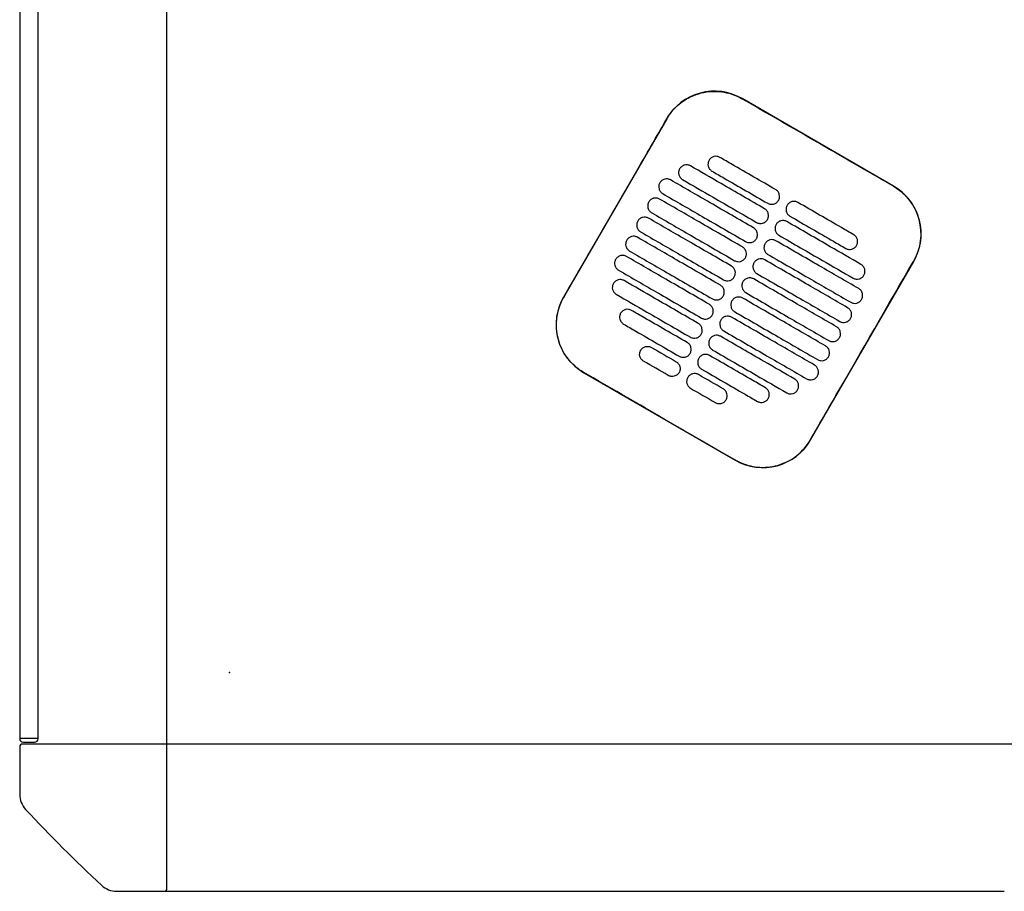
# Model space of a CAD drawing. Header units: metres. Extents: x 15.2 to 54.2, y -39.7 to 1.1.
# Tile 81 of 256: x 29.262 to 29.797, y -31.732 to -31.258. Entities that reach past the tile are written whole.
import ezdxf

# ---------------------------------------------------------------- set-up
doc = ezdxf.new("R2010")
doc.units = ezdxf.units.M
doc.header["$MEASUREMENT"] = 0
doc.layers.add('2D', color=252, linetype='Continuous')
doc.layers.add('PUNTO', color=1, linetype='Continuous')

# ---------------------------------------------------------------- blocks, each defined once
blk = doc.blocks.new('2D_QYOS_400')
for p, q in [((0.08, -1.85795), (0.08, -0.08)), ((-0.00002, -0.97098), (-0.00002, -1.85498)), ((-0.00002, -0.97098), (-0.00002, -1.85498)), ((0.00998, -1.85498), (0.00998, -0.97098)), ((0.00998, -1.85498), (0.00998, -0.97098)), ((0.47475, -1.55474), (0.39249, -1.50722)), ((0.35151, -1.5182), (0.29548, -1.61518)), ((0.4297, -1.69271), (0.48572, -1.59573)), ((0.30645, -1.65616), (0.38871, -1.70368)), ((0.00198, -1.85498), (-0.00002, -1.85498)), ((0.00198, -1.85498), (-0.00002, -1.85498)), ((0.00798, -1.85498), (0.00198, -1.85498)), ((0.00798, -1.85498), (0.00198, -1.85498)), ((0.00998, -1.85498), (0.00798, -1.85498)), ((0.00998, -1.85498), (0.00798, -1.85498)), ((0, -1.85945), (0, -1.88526)), ((0.0795, -1.85795), (0.0015, -1.85795)), ((0.00198, -1.85698), (0.00798, -1.85698)), ((0.00198, -1.85698), (0.00798, -1.85698)), ((1.97049, -1.85795), (0.0795, -1.85795)), ((0.08, -1.93645), (0.08, -1.85845)), ((0.05269, -1.93795), (0.0785, -1.93795)), ((0.0785, -1.93795), (0.53496, -1.93794))]:
    blk.add_line(p, q)
for centre, radius, start, end in [((0.37748, -1.5332), 0.03, 59.9865, 149.9865), ((0.45974, -1.58072), 0.03, 329.9865, 59.9865), ((0.32146, -1.63018), 0.03, 149.9865, 239.9865), ((0.40372, -1.6777), 0.03, 239.9865, 329.9865), ((0.00198, -1.85498), 0.002, 180, 270), ((0.00198, -1.85498), 0.002, 180, 270), ((0.00798, -1.85498), 0.002, 270, 0), ((0.00798, -1.85498), 0.002, 270, 0), ((0.0015, -1.85945), 0.0015, 90, 180), ((0.0795, -1.85845), 0.0005, 0, 90), ((0.012, -1.88526), 0.012, 180, 222.8785), ((0.58157, -1.35638), 0.78926, 222.87849, 227.12151), ((0.05269, -1.92595), 0.012, 227.1215, 270), ((0.0785, -1.93645), 0.0015, 270, 0)]:
    blk.add_arc(centre, radius, start, end)
for points, knots in [([(0.3516, -1.51825), (0.3524, -1.51686), (0.35331, -1.51554), (0.35626, -1.51193), (0.35853, -1.50988), (0.36432, -1.50608), (0.36795, -1.5046), (0.37539, -1.50315), (0.37913, -1.50312), (0.38618, -1.50439), (0.38944, -1.50559), (0.39243, -1.50732)], [12.978915, 12.978915, 12.978915, 12.978915, 13.461173, 13.461173, 14.374287, 14.374287, 15.53872, 15.53872, 16.650066, 16.650066, 17.687358, 17.687358, 17.687358, 17.687358]), ([(0.29558, -1.61523), (0.30962, -1.59094), (0.32366, -1.56665), (0.34233, -1.53432), (0.34696, -1.52628), (0.3516, -1.51825)], [1.133412, 1.133412, 1.133412, 1.133412, 2.681586, 2.681586, 3.193366, 3.193366, 3.193366, 3.193366]), ([(0.47469, -1.55484), (0.4641, -1.54872), (0.45307, -1.54236), (0.4376, -1.53342), (0.43556, -1.53225), (0.43356, -1.53109)], [-21.78268, -21.78268, -21.78268, -21.78268, -17.142885, -17.142885, -16.423665, -16.423665, -16.423665, -16.423665]), ([(0.37452, -1.54073), (0.37428, -1.54115), (0.37406, -1.5417), (0.37391, -1.54289), (0.37394, -1.54344), (0.37423, -1.54452), (0.37448, -1.54504), (0.37521, -1.54599), (0.37566, -1.54635), (0.37609, -1.5466)], [-0.5553355, -0.5553355, -0.5553355, -0.5553355, -0.4045594, -0.4045594, -0.278267, -0.278267, -0.1472206, -0.1472206, 0, 0, 0, 0]), ([(0.38039, -1.53915), (0.37997, -1.53891), (0.37942, -1.53869), (0.37824, -1.53854), (0.37768, -1.53858), (0.37661, -1.53886), (0.37609, -1.53911), (0.37513, -1.53984), (0.37477, -1.5403), (0.37452, -1.54073)], [-0.5513873, -0.5513873, -0.5513873, -0.5513873, -0.4031046, -0.4031046, -0.2776919, -0.2776919, -0.1471638, -0.1471638, 0, 0, 0, 0]), ([(0.41071, -1.55667), (0.40284, -1.55212), (0.39497, -1.54758), (0.38487, -1.54174), (0.38263, -1.54045), (0.38039, -1.53915)], [0.699452, 0.699452, 0.699452, 0.699452, 3.425217, 3.425217, 4.200582, 4.200582, 4.200582, 4.200582]), ([(0.35856, -1.54537), (0.35832, -1.54579), (0.3581, -1.54634), (0.35795, -1.54753), (0.35798, -1.54808), (0.35826, -1.54916), (0.35852, -1.54967), (0.35925, -1.55063), (0.3597, -1.55099), (0.36013, -1.55124)], [-0.5553006, -0.5553006, -0.5553006, -0.5553006, -0.4045498, -0.4045498, -0.2782639, -0.2782639, -0.1472208, -0.1472208, 0, 0, 0, 0]), ([(0.36443, -1.54379), (0.36401, -1.54355), (0.36346, -1.54333), (0.36228, -1.54318), (0.36172, -1.54322), (0.36065, -1.5435), (0.36013, -1.54375), (0.35917, -1.54448), (0.35881, -1.54494), (0.35856, -1.54537)], [-0.5514247, -0.5514247, -0.5514247, -0.5514247, -0.4031161, -0.4031161, -0.2776965, -0.2776965, -0.1471644, -0.1471644, 0, 0, 0, 0]), ([(0.4047, -1.56706), (0.39684, -1.56251), (0.38897, -1.55797), (0.37554, -1.55021), (0.36999, -1.547), (0.36443, -1.54379)], [0.699452, 0.699452, 0.699452, 0.699452, 3.42526, 3.42526, 5.350619, 5.350619, 5.350619, 5.350619]), ([(0.35366, -1.55143), (0.35324, -1.55119), (0.35269, -1.55097), (0.35151, -1.55082), (0.35096, -1.55086), (0.34988, -1.55114), (0.34936, -1.55139), (0.34841, -1.55212), (0.34804, -1.55258), (0.34779, -1.55301)], [-0.5514376, -0.5514376, -0.5514376, -0.5514376, -0.4031217, -0.4031217, -0.2776979, -0.2776979, -0.1471642, -0.1471642, 0, 0, 0, 0]), ([(0.3987, -1.57745), (0.39083, -1.5729), (0.38297, -1.56836), (0.36795, -1.55969), (0.36081, -1.55556), (0.35366, -1.55143)], [0.699452, 0.699452, 0.699452, 0.699452, 3.425292, 3.425292, 5.900643, 5.900643, 5.900643, 5.900643]), ([(0.36013, -1.55124), (0.36568, -1.55445), (0.37124, -1.55766), (0.38467, -1.56541), (0.39253, -1.56996), (0.4004, -1.5745)], [1.499949, 1.499949, 1.499949, 1.499949, 3.425284, 3.425284, 6.151116, 6.151116, 6.151116, 6.151116]), ([(0.37609, -1.5466), (0.37833, -1.54789), (0.38056, -1.54919), (0.39067, -1.55502), (0.39854, -1.55957), (0.4064, -1.56411)], [2.649916, 2.649916, 2.649916, 2.649916, 3.425249, 3.425249, 6.151046, 6.151046, 6.151046, 6.151046]), ([(0.34779, -1.55301), (0.34755, -1.55343), (0.34733, -1.55398), (0.34718, -1.55517), (0.34722, -1.55572), (0.3475, -1.5568), (0.34775, -1.55731), (0.34848, -1.55827), (0.34894, -1.55863), (0.34936, -1.55888)], [-0.5552879, -0.5552879, -0.5552879, -0.5552879, -0.4045447, -0.4045447, -0.2782629, -0.2782629, -0.1472212, -0.1472212, 0, 0, 0, 0]), ([(0.41227, -1.56254), (0.41252, -1.56212), (0.41274, -1.56156), (0.41289, -1.56038), (0.41285, -1.55982), (0.41257, -1.55875), (0.41232, -1.55823), (0.41159, -1.55728), (0.41113, -1.55691), (0.41071, -1.55667)], [-0.5553984, -0.5553984, -0.5553984, -0.5553984, -0.4045681, -0.4045681, -0.278271, -0.278271, -0.1472202, -0.1472202, 0, 0, 0, 0]), ([(0.47469, -1.55484), (0.47597, -1.55558), (0.4772, -1.55641), (0.48035, -1.55892), (0.48213, -1.56075), (0.48366, -1.56278), (0.48596, -1.56585), (0.48764, -1.56932), (0.48961, -1.57671), (0.48988, -1.58056), (0.48895, -1.58819), (0.48774, -1.59189), (0.48578, -1.5954), (0.4857, -1.59554), (0.48563, -1.59567)], [17.619777, 17.619777, 17.619777, 17.619777, 18.064718, 18.064718, 18.827754, 18.827754, 18.827754, 19.97637, 19.97637, 21.122539, 21.122539, 22.281306, 22.281306, 22.328075, 22.328075, 22.328075, 22.328075]), ([(0.34766, -1.56182), (0.34724, -1.56158), (0.34669, -1.56136), (0.34551, -1.56121), (0.34496, -1.56125), (0.34388, -1.56153), (0.34336, -1.56178), (0.3424, -1.56251), (0.34204, -1.56297), (0.34179, -1.5634)], [-0.5514273, -0.5514273, -0.5514273, -0.5514273, -0.4031209, -0.4031209, -0.2776962, -0.2776962, -0.1471634, -0.1471634, 0, 0, 0, 0]), ([(0.3927, -1.58784), (0.38483, -1.58329), (0.37696, -1.57875), (0.36195, -1.57008), (0.35481, -1.56595), (0.34766, -1.56182)], [0.699452, 0.699452, 0.699452, 0.699452, 3.425313, 3.425313, 5.900643, 5.900643, 5.900643, 5.900643]), ([(0.34936, -1.55888), (0.35651, -1.56301), (0.36365, -1.56713), (0.37866, -1.5758), (0.38653, -1.58035), (0.3944, -1.58489)], [0.949972, 0.949972, 0.949972, 0.949972, 3.425307, 3.425307, 6.151164, 6.151164, 6.151164, 6.151164]), ([(0.34179, -1.5634), (0.34155, -1.56382), (0.34133, -1.56437), (0.34118, -1.56556), (0.34122, -1.56611), (0.3415, -1.56719), (0.34175, -1.5677), (0.34248, -1.56866), (0.34294, -1.56902), (0.34336, -1.56927)], [-0.5552955, -0.5552955, -0.5552955, -0.5552955, -0.4045438, -0.4045438, -0.2782634, -0.2782634, -0.1472215, -0.1472215, 0, 0, 0, 0]), ([(0.40627, -1.57293), (0.40652, -1.57251), (0.40673, -1.57195), (0.40688, -1.57077), (0.40685, -1.57021), (0.40657, -1.56914), (0.40631, -1.56862), (0.40559, -1.56767), (0.40513, -1.5673), (0.4047, -1.56706)], [-0.5553839, -0.5553839, -0.5553839, -0.5553839, -0.4045626, -0.4045626, -0.2782686, -0.2782686, -0.1472195, -0.1472195, 0, 0, 0, 0]), ([(0.4064, -1.56411), (0.40683, -1.56436), (0.40738, -1.56457), (0.40856, -1.56472), (0.40911, -1.56469), (0.41019, -1.56441), (0.4107, -1.56415), (0.41166, -1.56342), (0.41203, -1.56296), (0.41227, -1.56254)], [-0.551307, -0.551307, -0.551307, -0.551307, -0.4030846, -0.4030846, -0.2776802, -0.2776802, -0.1471604, -0.1471604, 0, 0, 0, 0]), ([(0.41695, -1.56524), (0.41671, -1.56566), (0.41649, -1.56621), (0.41634, -1.5674), (0.41637, -1.56795), (0.41665, -1.56903), (0.41691, -1.56955), (0.41763, -1.5705), (0.41809, -1.57086), (0.41852, -1.57111)], [-0.555416, -0.555416, -0.555416, -0.555416, -0.4045716, -0.4045716, -0.2782736, -0.2782736, -0.1472211, -0.1472211, 0, 0, 0, 0]), ([(0.42282, -1.56366), (0.4224, -1.56342), (0.42185, -1.5632), (0.42067, -1.56305), (0.42011, -1.56309), (0.41904, -1.56337), (0.41852, -1.56362), (0.41756, -1.56435), (0.41719, -1.56481), (0.41695, -1.56524)], [-0.5512944, -0.5512944, -0.5512944, -0.5512944, -0.4030833, -0.4030833, -0.2776787, -0.2776787, -0.1471599, -0.1471599, 0, 0, 0, 0]), ([(0.45314, -1.58118), (0.4509, -1.57988), (0.44866, -1.57859), (0.43855, -1.57275), (0.43069, -1.56821), (0.42282, -1.56366)], [2.649852, 2.649852, 2.649852, 2.649852, 3.425217, 3.425217, 6.150982, 6.150982, 6.150982, 6.150982]), ([(0.34166, -1.57221), (0.34124, -1.57197), (0.34069, -1.57175), (0.33951, -1.5716), (0.33895, -1.57164), (0.33788, -1.57192), (0.33736, -1.57217), (0.3364, -1.5729), (0.33604, -1.57336), (0.33579, -1.57379)], [-0.5514137, -0.5514137, -0.5514137, -0.5514137, -0.4031194, -0.4031194, -0.2776944, -0.2776944, -0.1471627, -0.1471627, 0, 0, 0, 0]), ([(0.3867, -1.59823), (0.37883, -1.59368), (0.37096, -1.58914), (0.35595, -1.58047), (0.3488, -1.57634), (0.34166, -1.57221)], [0.699452, 0.699452, 0.699452, 0.699452, 3.425322, 3.425322, 5.900643, 5.900643, 5.900643, 5.900643]), ([(0.34336, -1.56927), (0.3505, -1.5734), (0.35765, -1.57752), (0.37266, -1.5862), (0.38053, -1.59074), (0.3884, -1.59529)], [0.949998, 0.949998, 0.949998, 0.949998, 3.42532, 3.42532, 6.151189, 6.151189, 6.151189, 6.151189]), ([(0.41852, -1.57111), (0.42638, -1.57566), (0.43425, -1.5802), (0.44436, -1.58604), (0.4466, -1.58733), (0.44883, -1.58862)], [0.699452, 0.699452, 0.699452, 0.699452, 3.425249, 3.425249, 4.200582, 4.200582, 4.200582, 4.200582]), ([(0.33579, -1.57379), (0.33555, -1.57421), (0.33533, -1.57476), (0.33518, -1.57595), (0.33521, -1.5765), (0.3355, -1.57758), (0.33575, -1.5781), (0.33648, -1.57905), (0.33693, -1.57941), (0.33736, -1.57966)], [-0.5553078, -0.5553078, -0.5553078, -0.5553078, -0.4045446, -0.4045446, -0.2782647, -0.2782647, -0.147222, -0.147222, 0, 0, 0, 0]), ([(0.40027, -1.58332), (0.40051, -1.5829), (0.40073, -1.58235), (0.40088, -1.58116), (0.40084, -1.5806), (0.40056, -1.57953), (0.40031, -1.57901), (0.39958, -1.57806), (0.39913, -1.57769), (0.3987, -1.57745)], [-0.5553742, -0.5553742, -0.5553742, -0.5553742, -0.4045587, -0.4045587, -0.278267, -0.278267, -0.1472191, -0.1472191, 0, 0, 0, 0]), ([(0.4004, -1.5745), (0.40082, -1.57475), (0.40137, -1.57497), (0.40255, -1.57511), (0.40311, -1.57508), (0.40418, -1.5748), (0.4047, -1.57454), (0.40566, -1.57381), (0.40603, -1.57335), (0.40627, -1.57293)], [-0.551317, -0.551317, -0.551317, -0.551317, -0.4030867, -0.4030867, -0.2776803, -0.2776803, -0.1471597, -0.1471597, 0, 0, 0, 0]), ([(0.41095, -1.57563), (0.4107, -1.57605), (0.41048, -1.5766), (0.41033, -1.57779), (0.41037, -1.57834), (0.41065, -1.57942), (0.4109, -1.57994), (0.41163, -1.58089), (0.41209, -1.58126), (0.41251, -1.5815)], [-0.5553971, -0.5553971, -0.5553971, -0.5553971, -0.4045652, -0.4045652, -0.2782705, -0.2782705, -0.1472202, -0.1472202, 0, 0, 0, 0]), ([(0.41682, -1.57405), (0.41639, -1.57381), (0.41585, -1.57359), (0.41466, -1.57344), (0.41411, -1.57348), (0.41304, -1.57376), (0.41252, -1.57401), (0.41156, -1.57475), (0.41119, -1.5752), (0.41095, -1.57563)], [-0.5513075, -0.5513075, -0.5513075, -0.5513075, -0.4030857, -0.4030857, -0.2776792, -0.2776792, -0.1471593, -0.1471593, 0, 0, 0, 0]), ([(0.45709, -1.59732), (0.45153, -1.59411), (0.44598, -1.5909), (0.43255, -1.58314), (0.42468, -1.5786), (0.41682, -1.57405)], [1.499901, 1.499901, 1.499901, 1.499901, 3.42526, 3.42526, 6.151068, 6.151068, 6.151068, 6.151068]), ([(0.33566, -1.5826), (0.33523, -1.58236), (0.33469, -1.58214), (0.3335, -1.58199), (0.33295, -1.58203), (0.33188, -1.58231), (0.33136, -1.58256), (0.3304, -1.5833), (0.33003, -1.58375), (0.32979, -1.58418)], [-0.5513969, -0.5513969, -0.5513969, -0.5513969, -0.4031172, -0.4031172, -0.2776925, -0.2776925, -0.1471621, -0.1471621, 0, 0, 0, 0]), ([(0.38069, -1.60862), (0.37283, -1.60408), (0.36496, -1.59953), (0.34995, -1.59086), (0.3428, -1.58673), (0.33566, -1.5826)], [0.699452, 0.699452, 0.699452, 0.699452, 3.425321, 3.425321, 5.900643, 5.900643, 5.900643, 5.900643]), ([(0.33736, -1.57966), (0.3445, -1.58379), (0.35165, -1.58791), (0.36666, -1.59659), (0.37453, -1.60113), (0.38239, -1.60568)], [0.950001, 0.950001, 0.950001, 0.950001, 3.425322, 3.425322, 6.151192, 6.151192, 6.151192, 6.151192]), ([(0.3944, -1.58489), (0.39482, -1.58514), (0.39537, -1.58536), (0.39655, -1.58551), (0.3971, -1.58547), (0.39818, -1.58519), (0.3987, -1.58493), (0.39966, -1.5842), (0.40002, -1.58374), (0.40027, -1.58332)], [-0.5513236, -0.5513236, -0.5513236, -0.5513236, -0.4030881, -0.4030881, -0.2776804, -0.2776804, -0.1471592, -0.1471592, 0, 0, 0, 0]), ([(0.41251, -1.5815), (0.42038, -1.58605), (0.42825, -1.59059), (0.44168, -1.59835), (0.44723, -1.60156), (0.45279, -1.60477)], [0.699452, 0.699452, 0.699452, 0.699452, 3.425284, 3.425284, 5.350619, 5.350619, 5.350619, 5.350619]), ([(0.4547, -1.58705), (0.45495, -1.58663), (0.45517, -1.58607), (0.45532, -1.58489), (0.45528, -1.58433), (0.455, -1.58326), (0.45475, -1.58274), (0.45402, -1.58179), (0.45356, -1.58142), (0.45314, -1.58118)], [-0.5554179, -0.5554179, -0.5554179, -0.5554179, -0.4045683, -0.4045683, -0.2782761, -0.2782761, -0.1472238, -0.1472238, 0, 0, 0, 0]), ([(0.32979, -1.58418), (0.32954, -1.5846), (0.32932, -1.58515), (0.32917, -1.58634), (0.32921, -1.58689), (0.32949, -1.58797), (0.32974, -1.58849), (0.33047, -1.58944), (0.33093, -1.58981), (0.33136, -1.59005)], [-0.5553248, -0.5553248, -0.5553248, -0.5553248, -0.4045472, -0.4045472, -0.2782668, -0.2782668, -0.1472227, -0.1472227, 0, 0, 0, 0]), ([(0.39427, -1.59371), (0.39451, -1.59329), (0.39473, -1.59274), (0.39488, -1.59155), (0.39484, -1.591), (0.39456, -1.58992), (0.39431, -1.5894), (0.39358, -1.58845), (0.39312, -1.58808), (0.3927, -1.58784)], [-0.5553693, -0.5553693, -0.5553693, -0.5553693, -0.4045566, -0.4045566, -0.2782661, -0.2782661, -0.1472189, -0.1472189, 0, 0, 0, 0]), ([(0.40494, -1.58602), (0.4047, -1.58644), (0.40448, -1.58699), (0.40433, -1.58818), (0.40437, -1.58874), (0.40465, -1.58981), (0.4049, -1.59033), (0.40563, -1.59128), (0.40609, -1.59165), (0.40651, -1.59189)], [-0.555383, -0.555383, -0.555383, -0.555383, -0.4045605, -0.4045605, -0.2782682, -0.2782682, -0.1472195, -0.1472195, 0, 0, 0, 0]), ([(0.41081, -1.58445), (0.41039, -1.5842), (0.40984, -1.58398), (0.40866, -1.58383), (0.40811, -1.58387), (0.40703, -1.58415), (0.40651, -1.58441), (0.40556, -1.58514), (0.40519, -1.5856), (0.40494, -1.58602)], [-0.5513173, -0.5513173, -0.5513173, -0.5513173, -0.4030875, -0.4030875, -0.2776797, -0.2776797, -0.147159, -0.147159, 0, 0, 0, 0]), ([(0.45585, -1.61046), (0.44871, -1.60633), (0.44156, -1.60221), (0.42655, -1.59354), (0.41868, -1.58899), (0.41081, -1.58445)], [0.949941, 0.949941, 0.949941, 0.949941, 3.425291, 3.425291, 6.151132, 6.151132, 6.151132, 6.151132]), ([(0.44883, -1.58862), (0.44926, -1.58887), (0.4498, -1.58908), (0.45099, -1.58923), (0.45154, -1.5892), (0.45261, -1.58892), (0.45313, -1.58866), (0.45409, -1.58793), (0.45446, -1.58747), (0.4547, -1.58705)], [-0.5513007, -0.5513007, -0.5513007, -0.5513007, -0.4030941, -0.4030941, -0.2776814, -0.2776814, -0.1471603, -0.1471603, 0, 0, 0, 0]), ([(0.32965, -1.593), (0.32923, -1.59275), (0.32868, -1.59253), (0.3275, -1.59238), (0.32695, -1.59242), (0.32587, -1.5927), (0.32535, -1.59296), (0.3244, -1.59369), (0.32403, -1.59415), (0.32378, -1.59457)], [-0.5513769, -0.5513769, -0.5513769, -0.5513769, -0.4031143, -0.4031143, -0.2776905, -0.2776905, -0.1471617, -0.1471617, 0, 0, 0, 0]), ([(0.37469, -1.61901), (0.36682, -1.61447), (0.35896, -1.60992), (0.34394, -1.60125), (0.3368, -1.59712), (0.32965, -1.593)], [0.699452, 0.699452, 0.699452, 0.699452, 3.425308, 3.425308, 5.900643, 5.900643, 5.900643, 5.900643]), ([(0.33136, -1.59005), (0.3385, -1.59418), (0.34564, -1.59831), (0.36066, -1.60698), (0.36852, -1.61152), (0.37639, -1.61607)], [0.949982, 0.949982, 0.949982, 0.949982, 3.425312, 3.425312, 6.151173, 6.151173, 6.151173, 6.151173]), ([(0.3884, -1.59529), (0.38882, -1.59553), (0.38937, -1.59575), (0.39055, -1.5959), (0.3911, -1.59586), (0.39218, -1.59558), (0.3927, -1.59533), (0.39366, -1.59459), (0.39402, -1.59414), (0.39427, -1.59371)], [-0.5513269, -0.5513269, -0.5513269, -0.5513269, -0.403089, -0.403089, -0.2776804, -0.2776804, -0.1471589, -0.1471589, 0, 0, 0, 0]), ([(0.40481, -1.59484), (0.40439, -1.59459), (0.40384, -1.59437), (0.40266, -1.59423), (0.40211, -1.59426), (0.40103, -1.59454), (0.40051, -1.5948), (0.39955, -1.59553), (0.39919, -1.59599), (0.39894, -1.59641)], [-0.5513238, -0.5513238, -0.5513238, -0.5513238, -0.4030887, -0.4030887, -0.27768, -0.27768, -0.1471588, -0.1471588, 0, 0, 0, 0]), ([(0.40651, -1.59189), (0.41438, -1.59644), (0.42225, -1.60098), (0.43726, -1.60965), (0.4444, -1.61378), (0.45155, -1.61791)], [0.699452, 0.699452, 0.699452, 0.699452, 3.425308, 3.425308, 5.900643, 5.900643, 5.900643, 5.900643]), ([(0.32378, -1.59457), (0.32354, -1.59499), (0.32332, -1.59554), (0.32317, -1.59673), (0.32321, -1.59729), (0.32349, -1.59836), (0.32374, -1.59888), (0.32447, -1.59983), (0.32493, -1.6002), (0.32535, -1.60044)], [-0.5553464, -0.5553464, -0.5553464, -0.5553464, -0.4045515, -0.4045515, -0.2782697, -0.2782697, -0.1472236, -0.1472236, 0, 0, 0, 0]), ([(0.38826, -1.6041), (0.38851, -1.60368), (0.38873, -1.60313), (0.38888, -1.60194), (0.38884, -1.60139), (0.38856, -1.60031), (0.38831, -1.59979), (0.38758, -1.59884), (0.38712, -1.59848), (0.3867, -1.59823)], [-0.5553691, -0.5553691, -0.5553691, -0.5553691, -0.4045561, -0.4045561, -0.278266, -0.278266, -0.1472189, -0.1472189, 0, 0, 0, 0]), ([(0.39894, -1.59641), (0.3987, -1.59683), (0.39848, -1.59739), (0.39833, -1.59857), (0.39837, -1.59913), (0.39865, -1.6002), (0.3989, -1.60072), (0.39963, -1.60167), (0.40009, -1.60204), (0.40051, -1.60228)], [-0.5553737, -0.5553737, -0.5553737, -0.5553737, -0.4045574, -0.4045574, -0.2782667, -0.2782667, -0.1472191, -0.1472191, 0, 0, 0, 0]), ([(0.44985, -1.62085), (0.4427, -1.61673), (0.43556, -1.6126), (0.42055, -1.60393), (0.41268, -1.59938), (0.40481, -1.59484)], [0.949982, 0.949982, 0.949982, 0.949982, 3.425312, 3.425312, 6.151173, 6.151173, 6.151173, 6.151173]), ([(0.4296, -1.69265), (0.43416, -1.68476), (0.43889, -1.67656), (0.45754, -1.64426), (0.47158, -1.61996), (0.48563, -1.59567)], [-3.18138, -3.18138, -3.18138, -3.18138, -2.673929, -2.673929, -1.133377, -1.133377, -1.133377, -1.133377]), ([(0.45866, -1.60319), (0.4589, -1.60277), (0.45912, -1.60222), (0.45927, -1.60103), (0.45923, -1.60048), (0.45895, -1.5994), (0.4587, -1.59888), (0.45797, -1.59793), (0.45752, -1.59756), (0.45709, -1.59732)], [-0.5553798, -0.5553798, -0.5553798, -0.5553798, -0.4045588, -0.4045588, -0.278273, -0.278273, -0.147224, -0.147224, 0, 0, 0, 0]), ([(0.32535, -1.60044), (0.3325, -1.60457), (0.33964, -1.6087), (0.35465, -1.61737), (0.36252, -1.62191), (0.37039, -1.62646)], [0.949941, 0.949941, 0.949941, 0.949941, 3.425292, 3.425292, 6.151132, 6.151132, 6.151132, 6.151132]), ([(0.38239, -1.60568), (0.38282, -1.60592), (0.38337, -1.60614), (0.38455, -1.60629), (0.3851, -1.60625), (0.38618, -1.60597), (0.38669, -1.60572), (0.38765, -1.60499), (0.38802, -1.60453), (0.38826, -1.6041)], [-0.551327, -0.551327, -0.551327, -0.551327, -0.4030892, -0.4030892, -0.2776802, -0.2776802, -0.1471588, -0.1471588, 0, 0, 0, 0]), ([(0.39881, -1.60523), (0.39839, -1.60498), (0.39784, -1.60477), (0.39666, -1.60462), (0.3961, -1.60465), (0.39503, -1.60493), (0.39451, -1.60519), (0.39355, -1.60592), (0.39319, -1.60638), (0.39294, -1.6068)], [-0.551327, -0.551327, -0.551327, -0.551327, -0.4030892, -0.4030892, -0.2776802, -0.2776802, -0.1471588, -0.1471588, 0, 0, 0, 0]), ([(0.40051, -1.60228), (0.40838, -1.60683), (0.41625, -1.61137), (0.43126, -1.62004), (0.4384, -1.62417), (0.44555, -1.6283)], [0.699452, 0.699452, 0.699452, 0.699452, 3.425321, 3.425321, 5.900643, 5.900643, 5.900643, 5.900643]), ([(0.45279, -1.60477), (0.45321, -1.60501), (0.45376, -1.60523), (0.45494, -1.60538), (0.45549, -1.60534), (0.45657, -1.60506), (0.45709, -1.60481), (0.45805, -1.60408), (0.45841, -1.60362), (0.45866, -1.60319)], [-0.5513421, -0.5513421, -0.5513421, -0.5513421, -0.4031061, -0.4031061, -0.2776864, -0.2776864, -0.147161, -0.147161, 0, 0, 0, 0]), ([(0.32254, -1.60771), (0.3223, -1.60813), (0.32208, -1.60869), (0.32193, -1.60987), (0.32197, -1.61043), (0.32225, -1.6115), (0.3225, -1.61202), (0.32323, -1.61297), (0.32369, -1.61334), (0.32411, -1.61358)], [-0.55538, -0.55538, -0.55538, -0.55538, -0.4045589, -0.4045589, -0.278273, -0.278273, -0.147224, -0.147224, 0, 0, 0, 0]), ([(0.32841, -1.60614), (0.32799, -1.60589), (0.32744, -1.60568), (0.32626, -1.60553), (0.32571, -1.60556), (0.32463, -1.60584), (0.32411, -1.6061), (0.32316, -1.60683), (0.32279, -1.60729), (0.32254, -1.60771)], [-0.551342, -0.551342, -0.551342, -0.551342, -0.4031061, -0.4031061, -0.2776864, -0.2776864, -0.147161, -0.147161, 0, 0, 0, 0]), ([(0.36869, -1.6294), (0.36082, -1.62486), (0.35295, -1.62031), (0.33953, -1.61256), (0.33397, -1.60935), (0.32841, -1.60614)], [0.699452, 0.699452, 0.699452, 0.699452, 3.425284, 3.425284, 5.350619, 5.350619, 5.350619, 5.350619]), ([(0.38226, -1.61449), (0.38251, -1.61407), (0.38273, -1.61352), (0.38287, -1.61233), (0.38284, -1.61178), (0.38256, -1.6107), (0.3823, -1.61019), (0.38158, -1.60923), (0.38112, -1.60887), (0.38069, -1.60862)], [-0.5553737, -0.5553737, -0.5553737, -0.5553737, -0.4045574, -0.4045574, -0.2782667, -0.2782667, -0.1472191, -0.1472191, 0, 0, 0, 0]), ([(0.39294, -1.6068), (0.3927, -1.60722), (0.39248, -1.60778), (0.39233, -1.60896), (0.39236, -1.60952), (0.39265, -1.61059), (0.3929, -1.61111), (0.39363, -1.61206), (0.39408, -1.61243), (0.39451, -1.61267)], [-0.5553691, -0.5553691, -0.5553691, -0.5553691, -0.4045561, -0.4045561, -0.278266, -0.278266, -0.1472189, -0.1472189, 0, 0, 0, 0]), ([(0.44385, -1.63124), (0.4367, -1.62712), (0.42956, -1.62299), (0.41454, -1.61432), (0.40668, -1.60977), (0.39881, -1.60523)], [0.950001, 0.950001, 0.950001, 0.950001, 3.425322, 3.425322, 6.151192, 6.151192, 6.151192, 6.151192]), ([(0.30651, -1.65606), (0.30645, -1.65603), (0.30639, -1.656), (0.30292, -1.65396), (0.29994, -1.6513), (0.29519, -1.64498), (0.29346, -1.64138), (0.2916, -1.63408), (0.29135, -1.63047), (0.29207, -1.62395), (0.29284, -1.62107), (0.29447, -1.61728), (0.295, -1.61624), (0.29558, -1.61523)], [8.273299, 8.273299, 8.273299, 8.273299, 8.293543, 8.293543, 9.48086, 9.48086, 10.665623, 10.665623, 11.74288, 11.74288, 12.632334, 12.632334, 12.981673, 12.981673, 12.981673, 12.981673]), ([(0.32411, -1.61358), (0.32967, -1.61679), (0.33523, -1.62), (0.34865, -1.62776), (0.35652, -1.6323), (0.36439, -1.63685)], [1.499901, 1.499901, 1.499901, 1.499901, 3.42526, 3.42526, 6.151068, 6.151068, 6.151068, 6.151068]), ([(0.37639, -1.61607), (0.37681, -1.61631), (0.37736, -1.61653), (0.37854, -1.61668), (0.3791, -1.61664), (0.38017, -1.61636), (0.38069, -1.61611), (0.38165, -1.61538), (0.38202, -1.61492), (0.38226, -1.61449)], [-0.5513238, -0.5513238, -0.5513238, -0.5513238, -0.4030887, -0.4030887, -0.27768, -0.27768, -0.1471588, -0.1471588, 0, 0, 0, 0]), ([(0.39281, -1.61562), (0.39238, -1.61537), (0.39184, -1.61516), (0.39065, -1.61501), (0.3901, -1.61504), (0.38903, -1.61532), (0.38851, -1.61558), (0.38755, -1.61631), (0.38718, -1.61677), (0.38694, -1.61719)], [-0.551327, -0.551327, -0.551327, -0.551327, -0.403089, -0.403089, -0.2776804, -0.2776804, -0.1471589, -0.1471589, 0, 0, 0, 0]), ([(0.43784, -1.64163), (0.4307, -1.63751), (0.42355, -1.63338), (0.40854, -1.62471), (0.40067, -1.62016), (0.39281, -1.61562)], [0.949998, 0.949998, 0.949998, 0.949998, 3.42532, 3.42532, 6.151189, 6.151189, 6.151189, 6.151189]), ([(0.39451, -1.61267), (0.40238, -1.61722), (0.41024, -1.62176), (0.42526, -1.63044), (0.4324, -1.63456), (0.43954, -1.63869)], [0.699452, 0.699452, 0.699452, 0.699452, 3.425322, 3.425322, 5.900643, 5.900643, 5.900643, 5.900643]), ([(0.45742, -1.61633), (0.45766, -1.61591), (0.45788, -1.61536), (0.45803, -1.61417), (0.45799, -1.61362), (0.45771, -1.61254), (0.45746, -1.61203), (0.45673, -1.61107), (0.45628, -1.61071), (0.45585, -1.61046)], [-0.5553462, -0.5553462, -0.5553462, -0.5553462, -0.4045514, -0.4045514, -0.2782696, -0.2782696, -0.1472236, -0.1472236, 0, 0, 0, 0]), ([(0.37626, -1.62488), (0.3765, -1.62446), (0.37672, -1.62391), (0.37687, -1.62272), (0.37683, -1.62217), (0.37655, -1.62109), (0.3763, -1.62058), (0.37557, -1.61962), (0.37512, -1.61926), (0.37469, -1.61901)], [-0.555383, -0.555383, -0.555383, -0.555383, -0.4045604, -0.4045604, -0.2782682, -0.2782682, -0.1472195, -0.1472195, 0, 0, 0, 0]), ([(0.38694, -1.61719), (0.38669, -1.61762), (0.38647, -1.61817), (0.38632, -1.61936), (0.38636, -1.61991), (0.38664, -1.62098), (0.38689, -1.6215), (0.38762, -1.62245), (0.38808, -1.62282), (0.38851, -1.62306)], [-0.5553693, -0.5553693, -0.5553693, -0.5553693, -0.4045566, -0.4045566, -0.2782661, -0.2782661, -0.1472189, -0.1472189, 0, 0, 0, 0]), ([(0.45142, -1.62672), (0.45166, -1.6263), (0.45188, -1.62575), (0.45203, -1.62456), (0.45199, -1.62401), (0.45171, -1.62293), (0.45146, -1.62242), (0.45073, -1.62146), (0.45027, -1.6211), (0.44985, -1.62085)], [-0.5553245, -0.5553245, -0.5553245, -0.5553245, -0.4045471, -0.4045471, -0.2782667, -0.2782667, -0.1472226, -0.1472226, 0, 0, 0, 0]), ([(0.45155, -1.61791), (0.45197, -1.61815), (0.45252, -1.61837), (0.4537, -1.61852), (0.45425, -1.61848), (0.45533, -1.6182), (0.45585, -1.61795), (0.45681, -1.61722), (0.45717, -1.61676), (0.45742, -1.61633)], [-0.551377, -0.551377, -0.551377, -0.551377, -0.4031143, -0.4031143, -0.2776905, -0.2776905, -0.1471617, -0.1471617, 0, 0, 0, 0]), ([(0.3265, -1.62386), (0.32626, -1.62428), (0.32604, -1.62483), (0.32589, -1.62602), (0.32592, -1.62657), (0.32621, -1.62765), (0.32646, -1.62816), (0.32719, -1.62912), (0.32764, -1.62948), (0.32807, -1.62973)], [-0.555418, -0.555418, -0.555418, -0.555418, -0.4045683, -0.4045683, -0.2782762, -0.2782762, -0.1472238, -0.1472238, 0, 0, 0, 0]), ([(0.33237, -1.62228), (0.33195, -1.62204), (0.3314, -1.62182), (0.33022, -1.62167), (0.32966, -1.62171), (0.32859, -1.62199), (0.32807, -1.62224), (0.32711, -1.62297), (0.32675, -1.62343), (0.3265, -1.62386)], [-0.5513007, -0.5513007, -0.5513007, -0.5513007, -0.4030941, -0.4030941, -0.2776814, -0.2776814, -0.1471603, -0.1471603, 0, 0, 0, 0]), ([(0.36269, -1.63979), (0.35482, -1.63525), (0.34695, -1.6307), (0.33685, -1.62487), (0.33461, -1.62357), (0.33237, -1.62228)], [0.699452, 0.699452, 0.699452, 0.699452, 3.425249, 3.425249, 4.200582, 4.200582, 4.200582, 4.200582]), ([(0.37039, -1.62646), (0.37081, -1.6267), (0.37136, -1.62692), (0.37254, -1.62707), (0.37309, -1.62703), (0.37417, -1.62675), (0.37469, -1.6265), (0.37565, -1.62577), (0.37601, -1.62531), (0.37626, -1.62488)], [-0.5513173, -0.5513173, -0.5513173, -0.5513173, -0.4030875, -0.4030875, -0.2776797, -0.2776797, -0.147159, -0.147159, 0, 0, 0, 0]), ([(0.3868, -1.62601), (0.38638, -1.62576), (0.38583, -1.62555), (0.38465, -1.6254), (0.3841, -1.62543), (0.38302, -1.62572), (0.3825, -1.62597), (0.38155, -1.6267), (0.38118, -1.62716), (0.38093, -1.62758)], [-0.5513237, -0.5513237, -0.5513237, -0.5513237, -0.4030882, -0.4030882, -0.2776804, -0.2776804, -0.1471592, -0.1471592, 0, 0, 0, 0]), ([(0.43184, -1.65202), (0.4247, -1.6479), (0.41755, -1.64377), (0.40254, -1.6351), (0.39467, -1.63055), (0.3868, -1.62601)], [0.949973, 0.949973, 0.949973, 0.949973, 3.425307, 3.425307, 6.151164, 6.151164, 6.151164, 6.151164]), ([(0.38851, -1.62306), (0.39637, -1.62761), (0.40424, -1.63215), (0.41925, -1.64083), (0.4264, -1.64495), (0.43354, -1.64908)], [0.699452, 0.699452, 0.699452, 0.699452, 3.425313, 3.425313, 5.900643, 5.900643, 5.900643, 5.900643]), ([(0.32807, -1.62973), (0.33031, -1.63102), (0.33254, -1.63231), (0.34265, -1.63815), (0.35052, -1.6427), (0.35838, -1.64724)], [2.649852, 2.649852, 2.649852, 2.649852, 3.425217, 3.425217, 6.150983, 6.150983, 6.150983, 6.150983]), ([(0.37026, -1.63527), (0.3705, -1.63485), (0.37072, -1.6343), (0.37087, -1.63311), (0.37083, -1.63256), (0.37055, -1.63148), (0.3703, -1.63097), (0.36957, -1.63001), (0.36911, -1.62965), (0.36869, -1.6294)], [-0.555397, -0.555397, -0.555397, -0.555397, -0.4045652, -0.4045652, -0.2782705, -0.2782705, -0.1472202, -0.1472202, 0, 0, 0, 0]), ([(0.38093, -1.62758), (0.38069, -1.62801), (0.38047, -1.62856), (0.38032, -1.62975), (0.38036, -1.6303), (0.38064, -1.63137), (0.38089, -1.63189), (0.38162, -1.63285), (0.38208, -1.63321), (0.3825, -1.63346)], [-0.5553742, -0.5553742, -0.5553742, -0.5553742, -0.4045587, -0.4045587, -0.278267, -0.278267, -0.1472191, -0.1472191, 0, 0, 0, 0]), ([(0.44541, -1.63711), (0.44566, -1.63669), (0.44588, -1.63614), (0.44603, -1.63495), (0.44599, -1.6344), (0.44571, -1.63333), (0.44546, -1.63281), (0.44473, -1.63185), (0.44427, -1.63149), (0.44385, -1.63124)], [-0.5553076, -0.5553076, -0.5553076, -0.5553076, -0.4045445, -0.4045445, -0.2782646, -0.2782646, -0.1472219, -0.1472219, 0, 0, 0, 0]), ([(0.44555, -1.6283), (0.44597, -1.62854), (0.44652, -1.62876), (0.4477, -1.62891), (0.44825, -1.62887), (0.44933, -1.62859), (0.44985, -1.62834), (0.45081, -1.62761), (0.45117, -1.62715), (0.45142, -1.62672)], [-0.551397, -0.551397, -0.551397, -0.551397, -0.4031173, -0.4031173, -0.2776925, -0.2776925, -0.1471621, -0.1471621, 0, 0, 0, 0]), ([(0.36439, -1.63685), (0.36481, -1.63709), (0.36536, -1.63731), (0.36654, -1.63746), (0.36709, -1.63742), (0.36817, -1.63714), (0.36869, -1.63689), (0.36965, -1.63616), (0.37001, -1.6357), (0.37026, -1.63527)], [-0.5513075, -0.5513075, -0.5513075, -0.5513075, -0.4030857, -0.4030857, -0.2776792, -0.2776792, -0.1471593, -0.1471593, 0, 0, 0, 0]), ([(0.3808, -1.6364), (0.38038, -1.63616), (0.37983, -1.63594), (0.37865, -1.63579), (0.3781, -1.63583), (0.37702, -1.63611), (0.3765, -1.63636), (0.37554, -1.63709), (0.37518, -1.63755), (0.37493, -1.63797)], [-0.5513171, -0.5513171, -0.5513171, -0.5513171, -0.4030867, -0.4030867, -0.2776803, -0.2776803, -0.1471597, -0.1471597, 0, 0, 0, 0]), ([(0.42108, -1.65966), (0.41552, -1.65645), (0.40996, -1.65324), (0.39654, -1.64549), (0.38867, -1.64094), (0.3808, -1.6364)], [1.499949, 1.499949, 1.499949, 1.499949, 3.425284, 3.425284, 6.151116, 6.151116, 6.151116, 6.151116]), ([(0.3825, -1.63346), (0.39037, -1.638), (0.39824, -1.64255), (0.41325, -1.65122), (0.42039, -1.65534), (0.42754, -1.65947)], [0.699452, 0.699452, 0.699452, 0.699452, 3.425292, 3.425292, 5.900643, 5.900643, 5.900643, 5.900643]), ([(0.33738, -1.644), (0.33763, -1.64358), (0.33799, -1.64312), (0.33895, -1.64239), (0.33947, -1.64213), (0.34055, -1.64185), (0.3411, -1.64181), (0.34228, -1.64196), (0.34283, -1.64218), (0.34325, -1.64243)], [0, 0, 0, 0, 0.1471602, 0.1471602, 0.2776775, 0.2776775, 0.4030818, 0.4030818, 0.5512681, 0.5512681, 0.5512681, 0.5512681]), ([(0.36425, -1.64566), (0.3645, -1.64524), (0.36472, -1.64469), (0.36487, -1.6435), (0.36483, -1.64295), (0.36455, -1.64188), (0.3643, -1.64136), (0.36357, -1.6404), (0.36311, -1.64004), (0.36269, -1.63979)], [-0.5554159, -0.5554159, -0.5554159, -0.5554159, -0.4045716, -0.4045716, -0.2782736, -0.2782736, -0.1472211, -0.1472211, 0, 0, 0, 0]), ([(0.37493, -1.63797), (0.37469, -1.6384), (0.37447, -1.63895), (0.37432, -1.64014), (0.37436, -1.64069), (0.37464, -1.64176), (0.37489, -1.64228), (0.37562, -1.64324), (0.37608, -1.6436), (0.3765, -1.64385)], [-0.5553838, -0.5553838, -0.5553838, -0.5553838, -0.4045626, -0.4045626, -0.2782686, -0.2782686, -0.1472195, -0.1472195, 0, 0, 0, 0]), ([(0.43941, -1.64751), (0.43966, -1.64708), (0.43988, -1.64653), (0.44002, -1.64534), (0.43999, -1.64479), (0.43971, -1.64372), (0.43945, -1.6432), (0.43873, -1.64224), (0.43827, -1.64188), (0.43784, -1.64163)], [-0.5552953, -0.5552953, -0.5552953, -0.5552953, -0.4045437, -0.4045437, -0.2782634, -0.2782634, -0.1472215, -0.1472215, 0, 0, 0, 0]), ([(0.43954, -1.63869), (0.43997, -1.63893), (0.44052, -1.63915), (0.4417, -1.6393), (0.44225, -1.63926), (0.44333, -1.63898), (0.44384, -1.63873), (0.4448, -1.638), (0.44517, -1.63754), (0.44541, -1.63711)], [-0.5514139, -0.5514139, -0.5514139, -0.5514139, -0.4031194, -0.4031194, -0.2776944, -0.2776944, -0.1471626, -0.1471626, 0, 0, 0, 0]), ([(0.33895, -1.64987), (0.33853, -1.64963), (0.33807, -1.64926), (0.33734, -1.64831), (0.33709, -1.64779), (0.33681, -1.64672), (0.33677, -1.64616), (0.33692, -1.64497), (0.33714, -1.64442), (0.33738, -1.644)], [0, 0, 0, 0, 0.147223, 0.147223, 0.2782783, 0.2782783, 0.4045781, 0.4045781, 0.5554474, 0.5554474, 0.5554474, 0.5554474]), ([(0.35838, -1.64724), (0.35881, -1.64748), (0.35936, -1.6477), (0.36054, -1.64785), (0.36109, -1.64781), (0.36217, -1.64753), (0.36268, -1.64728), (0.36364, -1.64655), (0.36401, -1.64609), (0.36425, -1.64566)], [-0.5512944, -0.5512944, -0.5512944, -0.5512944, -0.4030833, -0.4030833, -0.2776787, -0.2776787, -0.1471599, -0.1471599, 0, 0, 0, 0]), ([(0.3748, -1.64679), (0.37438, -1.64655), (0.37383, -1.64633), (0.37265, -1.64618), (0.37209, -1.64622), (0.37102, -1.6465), (0.3705, -1.64675), (0.36954, -1.64748), (0.36918, -1.64794), (0.36893, -1.64837)], [-0.5513071, -0.5513071, -0.5513071, -0.5513071, -0.4030846, -0.4030846, -0.2776802, -0.2776802, -0.1471604, -0.1471604, 0, 0, 0, 0]), ([(0.40512, -1.6643), (0.40288, -1.66301), (0.40064, -1.66172), (0.39053, -1.65588), (0.38267, -1.65134), (0.3748, -1.64679)], [2.649916, 2.649916, 2.649916, 2.649916, 3.425249, 3.425249, 6.151046, 6.151046, 6.151046, 6.151046]), ([(0.3765, -1.64385), (0.38437, -1.64839), (0.39224, -1.65294), (0.40566, -1.66069), (0.41122, -1.6639), (0.41677, -1.66711)], [0.699452, 0.699452, 0.699452, 0.699452, 3.42526, 3.42526, 5.350619, 5.350619, 5.350619, 5.350619]), ([(0.43354, -1.64908), (0.43396, -1.64933), (0.43451, -1.64954), (0.43569, -1.64969), (0.43625, -1.64965), (0.43732, -1.64937), (0.43784, -1.64912), (0.4388, -1.64839), (0.43917, -1.64793), (0.43941, -1.64751)], [-0.5514274, -0.5514274, -0.5514274, -0.5514274, -0.4031209, -0.4031209, -0.2776962, -0.2776962, -0.1471634, -0.1471634, 0, 0, 0, 0]), ([(0.35668, -1.65018), (0.35711, -1.65043), (0.35757, -1.65079), (0.35829, -1.65175), (0.35855, -1.65227), (0.35883, -1.65334), (0.35886, -1.65389), (0.35872, -1.65508), (0.3585, -1.65563), (0.35825, -1.65606)], [0, 0, 0, 0, 0.1472222, 0.1472222, 0.2782773, 0.2782773, 0.4045795, 0.4045795, 0.5554397, 0.5554397, 0.5554397, 0.5554397]), ([(0.36893, -1.64837), (0.36869, -1.64879), (0.36847, -1.64934), (0.36832, -1.65053), (0.36835, -1.65108), (0.36864, -1.65216), (0.36889, -1.65267), (0.36962, -1.65363), (0.37007, -1.65399), (0.3705, -1.65424)], [-0.5553983, -0.5553983, -0.5553983, -0.5553983, -0.4045681, -0.4045681, -0.278271, -0.278271, -0.1472202, -0.1472202, 0, 0, 0, 0]), ([(0.43341, -1.6579), (0.43365, -1.65747), (0.43387, -1.65692), (0.43402, -1.65573), (0.43398, -1.65518), (0.4337, -1.65411), (0.43345, -1.65359), (0.43272, -1.65264), (0.43227, -1.65227), (0.43184, -1.65202)], [-0.5552876, -0.5552876, -0.5552876, -0.5552876, -0.4045446, -0.4045446, -0.2782629, -0.2782629, -0.1472212, -0.1472212, 0, 0, 0, 0]), ([(0.35825, -1.65606), (0.35801, -1.65648), (0.35764, -1.65694), (0.35668, -1.65767), (0.35616, -1.65792), (0.35509, -1.65821), (0.35453, -1.65824), (0.35335, -1.65809), (0.35281, -1.65788), (0.35238, -1.65763)], [0, 0, 0, 0, 0.1471605, 0.1471605, 0.2776781, 0.2776781, 0.4030803, 0.4030803, 0.5512777, 0.5512777, 0.5512777, 0.5512777]), ([(0.3688, -1.65718), (0.36837, -1.65694), (0.36783, -1.65672), (0.36664, -1.65657), (0.36609, -1.65661), (0.36502, -1.65689), (0.3645, -1.65714), (0.36354, -1.65787), (0.36317, -1.65833), (0.36293, -1.65876)], [-0.5512937, -0.5512937, -0.5512937, -0.5512937, -0.403082, -0.403082, -0.27768, -0.27768, -0.1471612, -0.1471612, 0, 0, 0, 0]), ([(0.3705, -1.65424), (0.37837, -1.65878), (0.38623, -1.66333), (0.39634, -1.66916), (0.39858, -1.67046), (0.40081, -1.67175)], [0.699452, 0.699452, 0.699452, 0.699452, 3.425217, 3.425217, 4.200582, 4.200582, 4.200582, 4.200582]), ([(0.42754, -1.65947), (0.42796, -1.65972), (0.42851, -1.65993), (0.42969, -1.66008), (0.43025, -1.66005), (0.43132, -1.65976), (0.43184, -1.65951), (0.4328, -1.65878), (0.43316, -1.65832), (0.43341, -1.6579)], [-0.5514378, -0.5514378, -0.5514378, -0.5514378, -0.4031217, -0.4031217, -0.2776979, -0.2776979, -0.1471642, -0.1471642, 0, 0, 0, 0]), ([(0.36293, -1.65876), (0.36268, -1.65918), (0.36246, -1.65973), (0.36231, -1.66092), (0.36235, -1.66147), (0.36263, -1.66255), (0.36288, -1.66306), (0.36361, -1.66402), (0.36407, -1.66438), (0.3645, -1.66463)], [-0.5554178, -0.5554178, -0.5554178, -0.5554178, -0.4045751, -0.4045751, -0.2782741, -0.2782741, -0.1472211, -0.1472211, 0, 0, 0, 0]), ([(0.42264, -1.66554), (0.42289, -1.66511), (0.42311, -1.66456), (0.42326, -1.66337), (0.42322, -1.66282), (0.42294, -1.66175), (0.42269, -1.66123), (0.42196, -1.66027), (0.4215, -1.65991), (0.42108, -1.65966)], [-0.5553003, -0.5553003, -0.5553003, -0.5553003, -0.4045497, -0.4045497, -0.2782639, -0.2782639, -0.1472208, -0.1472208, 0, 0, 0, 0]), ([(0.3838, -1.67081), (0.38404, -1.67039), (0.38426, -1.66984), (0.38441, -1.66865), (0.38437, -1.6681), (0.38409, -1.66702), (0.38384, -1.6665), (0.38311, -1.66555), (0.38265, -1.66519), (0.38223, -1.66494)], [-0.5553938, -0.5553938, -0.5553938, -0.5553938, -0.4045733, -0.4045733, -0.2782728, -0.2782728, -0.147221, -0.147221, 0, 0, 0, 0]), ([(0.40668, -1.67017), (0.40693, -1.66975), (0.40715, -1.6692), (0.4073, -1.66801), (0.40726, -1.66746), (0.40698, -1.66639), (0.40673, -1.66587), (0.406, -1.66491), (0.40554, -1.66455), (0.40512, -1.6643)], [-0.5553353, -0.5553353, -0.5553353, -0.5553353, -0.4045593, -0.4045593, -0.278267, -0.278267, -0.1472205, -0.1472205, 0, 0, 0, 0]), ([(0.41677, -1.66711), (0.4172, -1.66736), (0.41775, -1.66757), (0.41893, -1.66772), (0.41948, -1.66769), (0.42056, -1.6674), (0.42107, -1.66715), (0.42203, -1.66642), (0.4224, -1.66596), (0.42264, -1.66554)], [-0.5514248, -0.5514248, -0.5514248, -0.5514248, -0.4031161, -0.4031161, -0.2776965, -0.2776965, -0.1471644, -0.1471644, 0, 0, 0, 0]), ([(0.37793, -1.67239), (0.37835, -1.67263), (0.3789, -1.67285), (0.38008, -1.673), (0.38063, -1.67296), (0.38171, -1.67268), (0.38223, -1.67243), (0.38319, -1.6717), (0.38355, -1.67124), (0.3838, -1.67081)], [-0.5513269, -0.5513269, -0.5513269, -0.5513269, -0.4030891, -0.4030891, -0.2776846, -0.2776846, -0.1471626, -0.1471626, 0, 0, 0, 0]), ([(0.40081, -1.67175), (0.40124, -1.67199), (0.40179, -1.67221), (0.40297, -1.67236), (0.40352, -1.67232), (0.4046, -1.67204), (0.40511, -1.67179), (0.40607, -1.67106), (0.40644, -1.6706), (0.40668, -1.67017)], [-0.5513875, -0.5513875, -0.5513875, -0.5513875, -0.4031047, -0.4031047, -0.2776919, -0.2776919, -0.1471638, -0.1471638, 0, 0, 0, 0]), ([(0.34764, -1.67982), (0.34927, -1.68075), (0.35089, -1.68169), (0.3664, -1.69065), (0.37779, -1.69724), (0.38877, -1.70358)], [-12.071476, -12.071476, -12.071476, -12.071476, -11.509189, -11.509189, -6.696301, -6.696301, -6.696301, -6.696301]), ([(0.38877, -1.70358), (0.38943, -1.70396), (0.3901, -1.70432), (0.394, -1.70619), (0.39745, -1.70715), (0.40459, -1.7078), (0.40821, -1.70748), (0.41553, -1.70545), (0.41913, -1.70363), (0.42522, -1.69881), (0.42772, -1.69593), (0.4296, -1.69265)], [-8.20809, -8.20809, -8.20809, -8.20809, -7.978943, -7.978943, -6.912231, -6.912231, -5.830065, -5.830065, -4.632711, -4.632711, -3.498654, -3.498654, -3.498654, -3.498654])]:
    blk.add_open_spline(points, degree=3, knots=knots)
for points in [[(0.43356, -1.53109), (0.41985, -1.52317), (0.40614, -1.51525), (0.39243, -1.50732)], [(0.34325, -1.64243), (0.34773, -1.64501), (0.35221, -1.6476), (0.35668, -1.65018)], [(0.35238, -1.65763), (0.34791, -1.65504), (0.34343, -1.65246), (0.33895, -1.64987)], [(0.34764, -1.67982), (0.33393, -1.6719), (0.32022, -1.66398), (0.30651, -1.65606)], [(0.38223, -1.66494), (0.37775, -1.66235), (0.37327, -1.65977), (0.3688, -1.65718)], [(0.3645, -1.66463), (0.36897, -1.66721), (0.37345, -1.6698), (0.37793, -1.67239)]]:
    blk.add_open_spline(points, degree=3)
blk = doc.blocks.new('67c4b49d-be1c-497a-bd93-102b05f67a7a')
at = {"layer": 'PUNTO', "color": 40}
blk.add_point((-0.91105, -0.83388, 0.082), dxfattribs=at)
at = {"layer": '2D'}
blk.add_blockref('2D_QYOS_400', (-1.02498, 0.98515), dxfattribs=at)

msp = doc.modelspace()

# ---------------------------------------------------------------- block references
msp.add_blockref('67c4b49d-be1c-497a-bd93-102b05f67a7a', (30.28739, -30.77904))

doc.saveas('drawing.dxf')
